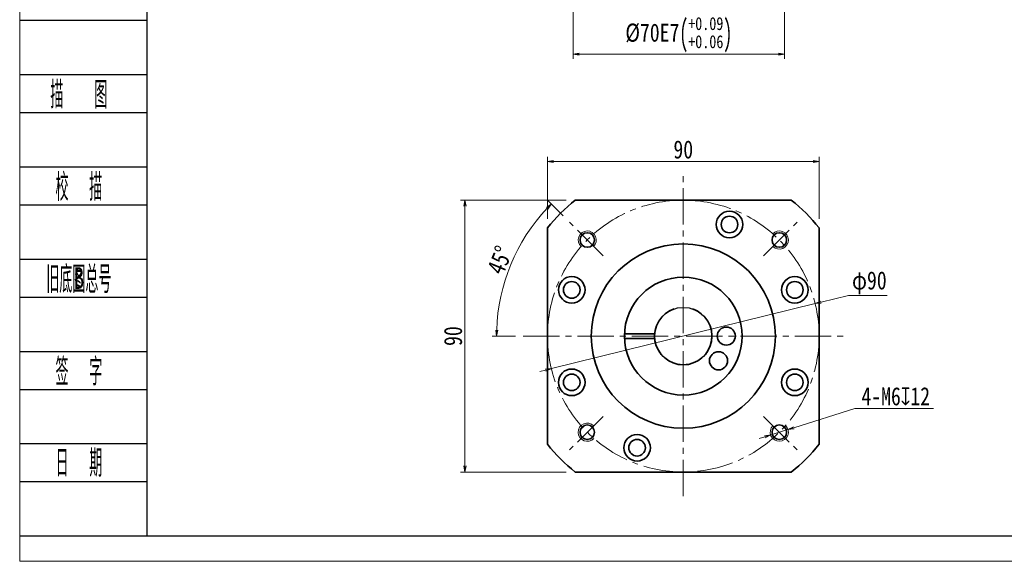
# Model space of a CAD drawing. Header units: millimetres. Extents: x -20 to 704, y 0 to 499.
# Tile 1 of 6: x -17 to 309, y 0 to 179. Entities that reach past the tile are written whole.
import ezdxf
from ezdxf.enums import TextEntityAlignment as Align

# ---------------------------------------------------------------- set-up
doc = ezdxf.new("R2010")
doc.units = ezdxf.units.MM
doc.linetypes.add('点画线', pattern=[18, 12, -2, 2, -2])
doc.layers.add('2细线层', color=4, linetype='Continuous')
doc.layers.add('6文字层', color=3, linetype='Continuous')
for name, color, linetype, lineweight in [('CDRAFT0', 7, 'Continuous', 35), ('EB0', 7, 'Continuous', 35), ('中心线层', 1, '点画线', 18), ('图框_外框线', 7, 'Continuous', 18), ('尺寸线层', 3, 'Continuous', 18), ('粗实线层_1', 7, 'Continuous', 35), ('细实线', 211, 'Continuous', 18)]:
    doc.layers.add(name, color=color, linetype=linetype, lineweight=lineweight)
doc.styles.add('PC_TEXTSTYLE', font='ISOCP.SHX', dxfattribs={"width": 0.707, "bigfont": 'GBCBIG.SHX'})
doc.styles.get("Standard").update_dxf_attribs({"font": 'SimSun.ttf'})
doc.styles.add('宋体', font='SimSun.ttf', dxfattribs={"width": 0.8})
doc.dimstyles.new('A水平标注$0', dxfattribs={"dimtxt": 3.5, "dimasz": 2, "dimexe": 1.5, "dimexo": 3, "dimgap": 1.1, "dimtad": 1, "dimtoh": 1, "dimdec": 4, "dimdsep": 46, "dimtxsty": '宋体', "dimblk": 'OPEN', "dimcen": 3, "dimclrd": 3, "dimclre": 3, "dimclrt": 6, "dimadec": 0, "dimazin": 0, "dimtm": 1e-09, "dimtfac": 1, "dimtdec": 4, "dimtix": 1, "dimtmove": 0, "dimatfit": 3, "dimldrblk": 'OPEN', "dimfxl": 0, "dimlwd": 13, "dimlwe": 13, "dimarcsym": 0})
doc.dimstyles.new('D直径标注φ25', dxfattribs={"dimtxt": 3.5, "dimasz": 2, "dimexe": 1, "dimexo": 3, "dimtad": 1, "dimtoh": 1, "dimdec": 1, "dimdsep": 46, "dimtxsty": '宋体', "dimblk": 'OPEN', "dimcen": 3, "dimclrd": 3, "dimclre": 3, "dimclrt": 130, "dimadec": 0, "dimazin": 0, "dimtm": 1e-09, "dimtfac": 1, "dimtdec": 1, "dimtmove": 0, "dimatfit": 0, "dimldrblk": 'OPEN', "dimfxl": 0, "dimlwd": 13, "dimlwe": 13, "dimarcsym": 0})
doc.dimstyles.new('螺孔(M8-7H)', dxfattribs={"dimtxt": 3.5, "dimasz": 2, "dimexe": 1.25, "dimexo": 3, "dimtad": 1, "dimtoh": 1, "dimdec": 4, "dimdsep": 46, "dimtxsty": '宋体', "dimblk": 'OPEN', "dimcen": 3, "dimclrd": 3, "dimclre": 3, "dimclrt": 2, "dimadec": 0, "dimazin": 0, "dimtm": 1e-09, "dimtfac": 1, "dimtdec": 4, "dimtmove": 0, "dimatfit": 3, "dimldrblk": 'OPEN', "dimfxl": 0, "dimlwd": 9, "dimlwe": 9, "dimarcsym": 0})

# ---------------------------------------------------------------- blocks, each defined once
blk = doc.blocks.new('_Open')
at = {"color": 0, "linetype": 'ByBlock', "lineweight": -2}
for p, q in [((-1, 0.17), (0, 0)), ((-1, -0.17), (0, 0)), ((0, 0), (-1, 0))]:
    blk.add_line(p, q, dxfattribs=at)
blk = doc.blocks.new('*D32')
at = {"layer": 'Defpoints', "color": 0, "transparency": 16777216}
for p in [(167.25, 119.56), (130.71, 29.56), (167.25, 29.56)]:
    blk.add_point(p, dxfattribs=at)
at = {"layer": '尺寸线层', "color": 3, "lineweight": 13, "transparency": 16777216}
for p, q in [((164.25, 119.56), (129.21, 119.56)), ((130.71, 117.56), (130.71, 31.56)), ((164.25, 29.56), (129.21, 29.56))]:
    blk.add_line(p, q, dxfattribs=at)
at = {"layer": '尺寸线层', "color": 3, "lineweight": 13, "transparency": 16777216, "xscale": 2, "yscale": 2, "zscale": 2}
for p, rotation in [((130.71, 119.56), 90), ((130.71, 29.56), 270)]:
    blk.add_blockref('_Open', p, dxfattribs=dict(at, rotation=rotation))
at = {"layer": '尺寸线层', "color": 6, "transparency": 16777216, "insert": (126.78, 74.56), "char_height": 6, "attachment_point": 5, "rotation": 90, "style": '宋体', "bg_fill": 3, "box_fill_scale": 1.1, "bg_fill_color": 257, "bg_fill_transparency": 0}
blk.add_mtext('90', dxfattribs=at)
blk = doc.blocks.new('*D33')
at = {"layer": 'Defpoints', "color": 0, "transparency": 16777216}
for p in [(165.34, 112.26), (176.47, 101.13), (150.41, 74.56), (254.87, 74.56)]:
    blk.add_point(p, dxfattribs=at)
at = {"layer": '尺寸线层', "color": 3, "lineweight": 13, "transparency": 16777216}
for p, q in [((163.22, 114.38), (158.24, 119.35)), ((147.41, 74.56), (139.69, 74.56))]:
    blk.add_line(p, q, dxfattribs=at)
blk.add_arc((203.04, 74.56), 61.86, 136.8526, 178.1474, dxfattribs=at)
at = {"layer": '尺寸线层', "color": 3, "lineweight": 13, "transparency": 16777216, "xscale": 2, "yscale": 2, "zscale": 2}
for p, rotation in [((159.31, 118.29), 45.92632355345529), ((141.19, 74.56), 269.0736764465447)]:
    blk.add_blockref('_Open', p, dxfattribs=dict(at, rotation=rotation))
at = {"layer": '尺寸线层', "color": 6, "transparency": 16777216, "insert": (142.29, 99.72), "char_height": 6, "attachment_point": 5, "rotation": 67.5, "style": '宋体', "bg_fill": 3, "box_fill_scale": 1.1, "bg_fill_color": 257, "bg_fill_transparency": 0}
blk.add_mtext('45%%d', dxfattribs=at)
at = {"layer": 'Defpoints', "color": 0, "transparency": 16777216}
blk.add_point((145.9, 98.23), dxfattribs=at)
blk = doc.blocks.new('*D34')
at = {"layer": 'Defpoints', "color": 0, "transparency": 16777216}
for p in [(246.74, 85.31), (159.35, 63.8)]:
    blk.add_point(p, dxfattribs=at)
at = {"layer": '尺寸线层', "color": 3, "lineweight": 13, "transparency": 16777216}
for p, q in [((159.35, 63.8), (246.74, 85.31)), ((257.83, 88.04), (248.68, 85.79)), ((270.55, 88.04), (257.83, 88.04)), ((157.41, 63.32), (155.47, 62.84))]:
    blk.add_line(p, q, dxfattribs=at)
at = {"layer": '尺寸线层', "color": 3, "lineweight": 13, "transparency": 16777216, "xscale": 2, "yscale": 2, "zscale": 2}
for p, rotation in [((246.74, 85.31), 193.832292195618), ((159.35, 63.8), 13.83229219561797)]:
    blk.add_blockref('_Open', p, dxfattribs=dict(at, rotation=rotation))
at = {"layer": '尺寸线层', "color": 130, "transparency": 16777216, "insert": (264.69, 92.18), "char_height": 6, "attachment_point": 5, "style": '宋体', "bg_fill": 3, "box_fill_scale": 1.1, "bg_fill_color": 257, "bg_fill_transparency": 0}
blk.add_mtext('φ90', dxfattribs=at)
blk = doc.blocks.new('*D35')
at = {"layer": 'Defpoints', "color": 0, "transparency": 16777216}
for p in [(248.04, 132.38), (158.04, 110.35), (248.04, 110.35)]:
    blk.add_point(p, dxfattribs=at)
at = {"layer": '尺寸线层', "color": 3, "lineweight": 13, "transparency": 16777216}
for p, q in [((158.04, 113.35), (158.04, 133.88)), ((248.04, 113.35), (248.04, 133.88)), ((160.04, 132.38), (246.04, 132.38))]:
    blk.add_line(p, q, dxfattribs=at)
at = {"layer": '尺寸线层', "color": 3, "lineweight": 13, "transparency": 16777216, "xscale": 2, "yscale": 2, "zscale": 2, "rotation": 180}
blk.add_blockref('_Open', (158.04, 132.38), dxfattribs=at)
at = {"layer": '尺寸线层', "color": 3, "lineweight": 13, "transparency": 16777216, "xscale": 2, "yscale": 2, "zscale": 2}
blk.add_blockref('_Open', (248.04, 132.38), dxfattribs=at)
at = {"layer": '尺寸线层', "color": 6, "transparency": 16777216, "insert": (203.04, 136.31), "char_height": 6, "attachment_point": 5, "style": '宋体', "bg_fill": 3, "box_fill_scale": 1.1, "bg_fill_color": 257, "bg_fill_transparency": 0}
blk.add_mtext('90', dxfattribs=at)
blk = doc.blocks.new('*D36')
at = {"color": 3, "lineweight": 9, "transparency": 16777216}
for p, q in [((259.85, 50.54), (239.64, 44.23)), ((286, 50.54), (259.85, 50.54)), ((232, 41.84), (237.73, 43.63)), ((230.09, 41.25), (228.18, 40.65))]:
    blk.add_line(p, q, dxfattribs=at)
at = {"layer": 'Defpoints', "color": 0, "transparency": 16777216}
for p in [(237.73, 43.63), (232, 41.84)]:
    blk.add_point(p, dxfattribs=at)
at = {"color": 3, "lineweight": 9, "transparency": 16777216, "xscale": 2, "yscale": 2, "zscale": 2}
for p, rotation in [((237.73, 43.63), 197.3390707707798), ((232, 41.84), 17.33907077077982)]:
    blk.add_blockref('_Open', p, dxfattribs=dict(at, rotation=rotation))
at = {"color": 2, "transparency": 16777216, "insert": (273.43, 54.6), "char_height": 6, "attachment_point": 5, "style": '宋体', "bg_fill": 3, "box_fill_scale": 1.1, "bg_fill_color": 257, "bg_fill_transparency": 0}
blk.add_mtext('4-M6{\\famgdt|b0|i0|c0|p0;x}{12}', dxfattribs=at)
blk = doc.blocks.new('*D38')
at = {"layer": 'Defpoints', "color": 0, "transparency": 16777216}
for p in [(166.54, 196.2), (236.54, 196.2), (236.54, 167.86)]:
    blk.add_point(p, dxfattribs=at)
at = {"layer": '尺寸线层', "color": 3, "lineweight": 13, "transparency": 16777216}
for p, q in [((166.54, 193.2), (166.54, 166.36)), ((236.54, 193.2), (236.54, 166.36)), ((168.54, 167.86), (234.54, 167.86))]:
    blk.add_line(p, q, dxfattribs=at)
at = {"layer": '尺寸线层', "color": 3, "lineweight": 13, "transparency": 16777216, "xscale": 2, "yscale": 2, "zscale": 2, "rotation": 180}
blk.add_blockref('_Open', (166.54, 167.86), dxfattribs=at)
at = {"layer": '尺寸线层', "color": 3, "lineweight": 13, "transparency": 16777216, "xscale": 2, "yscale": 2, "zscale": 2}
blk.add_blockref('_Open', (236.54, 167.86), dxfattribs=at)
at = {"layer": '尺寸线层', "color": 6, "transparency": 16777216, "insert": (201.54, 174.32), "char_height": 6, "attachment_point": 5, "style": '宋体'}
blk.add_mtext('{\\A1;{%%c70}{}{E7\\H0.7143x;{\\H2x;\\W0.5;(}\\S+0.09^ +0.06;{\\H2x;\\W0.5;)}}}', dxfattribs=at)

msp = doc.modelspace()

# ---------------------------------------------------------------- linework, layer by layer
msp.add_circle((203.04403, 74.55538), 9.5)
at = {"layer": '2细线层'}
for p, q in [((-16.82665, 179.12921), (25.24629, 179.12921)), ((-16.82665, 161.15823), (25.24629, 161.15823)), ((-16.82665, 148.57855), (25.24629, 148.57855)), ((-16.82665, 130.60757), (25.24629, 130.60757)), ((-16.82665, 118.02788), (25.24629, 118.02788)), ((-16.82665, 100.0569), (25.24629, 100.0569)), ((-16.82665, 87.47722), (25.24629, 87.47722)), ((-16.82665, 69.50624), (25.24629, 69.50624)), ((-16.82665, 56.92655), (25.24629, 56.92655)), ((-16.82665, 38.95557), (25.24629, 38.95557)), ((-16.82665, 26.37589), (25.24629, 26.37589)), ((-16.82665, 8.40491), (25.24629, 8.40491))]:
    msp.add_line(p, q, dxfattribs=at)
at = {"layer": 'CDRAFT0'}
for centre in [(218.35136, 111.51056), (166.08885, 89.86272), (239.99921, 89.86272), (166.08885, 59.24804), (239.99921, 59.24804), (187.73669, 37.6002)]:
    msp.add_circle(centre, 4.4, dxfattribs=at)
for start, end in [(128.4998296, 141.5000496), (38.4998296, 51.5000496), (218.4998296, 231.5000496), (308.4998296, 321.5000496)]:
    msp.add_arc((203.04403, 74.55538), 57.5, start, end, dxfattribs=at)
at = {"layer": 'EB0'}
for p, q in [((183.55845, 75.30538), (193.57368, 75.30538)), ((183.55845, 73.80538), (193.57368, 73.80538))]:
    msp.add_line(p, q, dxfattribs=at)
for centre, radius in [((203.04403, 74.55538), 19.5), ((217.29403, 74.55538), 3), ((214.71694, 66.38191), 3)]:
    msp.add_circle(centre, radius, dxfattribs=at)
msp.add_arc((203.04403, 74.55538), 9.5, 108.4103907, 71.5915198, dxfattribs=at)
at = {"layer": '中心线层'}
for p, q in [((176.46788, 101.13152), (165.34417, 112.25524)), ((229.62017, 47.97923), (240.74389, 36.85552))]:
    msp.add_line(p, q, dxfattribs=at)
at = {"layer": '图框_外框线', "color": 3}
msp.add_lwpolyline([(-16.77824, 0), (689.23397, 0), (689.23397, 499.2515), (-16.77824, 499.2515)], close=True, dxfattribs=at)
at = {"layer": '图框_外框线', "color": 3, "lineweight": 25}
msp.add_lwpolyline([(25.24629, 8.40491), (680.82907, 8.40491), (680.82907, 490.84659), (25.24629, 490.84659)], close=True, dxfattribs=at)
at = {"layer": '粗实线层_1'}
for points in [[(167.24963, 119.55538), (238.83858, 119.55538)], [(158.04403, 38.76098), (158.04403, 110.34993)], [(248.04403, 110.34978), (248.04403, 38.76083)], [(238.83843, 29.55538), (167.24947, 29.55538)]]:
    msp.add_lwpolyline(points, dxfattribs=at)
for centre, radius in [((218.35136, 111.51056), 2.75), ((171.22422, 106.37518), 2.4), ((203.04403, 74.55538), 30.5), ((166.08885, 89.86272), 2.75), ((239.99921, 89.86272), 2.75), ((166.08885, 59.24804), 2.75), ((239.99921, 59.24804), 2.75), ((234.86383, 42.73557), 2.4), ((187.73669, 37.6002), 2.75)]:
    msp.add_circle(centre, radius, dxfattribs=at)
at = {"layer": '细实线'}
for centre, start, end in [((171.22422, 106.37518), 315, 226.9102132), ((234.86383, 42.73557), 135, 46.9102132)]:
    msp.add_arc(centre, 3, start, end, dxfattribs=at)

# ---------------------------------------------------------------- texts
at = {"layer": '6文字层', "color": 3, "style": 'PC_TEXTSTYLE'}
for s, width, p in [('描   图', 0.6667, (2.78257, 154.86839)), ('校  描', 0.667, (2.78257, 124.31772)), ('旧底图总号', 0.667, (2.78257, 93.76706)), ('签  字', 0.667, (2.78257, 63.21639)), ('日  期', 0.667, (2.79378, 32.84509))]:
    msp.add_text(s, height=8.98549, dxfattribs=dict(at, width=width)).set_placement(p, align=Align.MIDDLE)
at = {"layer": '6文字层', "width": 0.707}
msp.add_text('B', height=7.18839, dxfattribs=at).set_placement((2.78257, 93.76706), align=Align.MIDDLE)

# ---------------------------------------------------------------- dimensions: what is measured, and where the dimension line sits
at = {"layer": '尺寸线层'}
dim = msp.add_linear_dim(base=(236.54122, 167.85701), p1=(166.54122, 196.19842), p2=(236.54122, 196.19842), text='{\\A1;{%%c<>}{}{E7\\H0.7143x;{\\H2x;\\W0.5;(}\\S+0.09^ +0.06;{\\H2x;\\W0.5;)}}}', dimstyle='A水平标注$0', override={"dimtxt": 6, "dimgap": 1, "dimdec": 1, "dimpost": '<>', "dimblk": 'Open', "dimtp": 0.09, "dimtm": -0.06, "dimtdec": 2, "dimtvp": 0.1, "dimtfill": 0, "dimtfillclr": 256, "dimtzin": 8}, dxfattribs=at)
dim.commit()
dim.dimension.update_dxf_attribs({"geometry": '*D38', "text_midpoint": (201.54122, 167.85701), "dimtype": 160})

# ---------------------------------------------------------------- next in the draw order: dimensions: what is measured, and where the dimension line sits
dim = msp.add_linear_dim(base=(130.71104, 29.55538), p1=(167.24963, 119.55538), p2=(167.24947, 29.55538), angle=270, dimstyle='A水平标注$0', override={"dimtxt": 6, "dimgap": 1, "dimdec": 1, "dimpost": '<>', "dimblk": 'Open', "dimtvp": 0.1, "dimtfill": 1, "dimtfillclr": 256}, dxfattribs=at)
dim.commit()
dim.dimension.update_dxf_attribs({"geometry": '*D32', "text_midpoint": (126.77808, 74.55538)})

# ---------------------------------------------------------------- next in the draw order: linework, layer by layer
at = {"layer": '中心线层'}
msp.add_line((176.46788, 47.97923), (165.34417, 36.85552), dxfattribs=at)
at = {"layer": '粗实线层_1'}
msp.add_circle((171.22422, 42.73557), 2.4, dxfattribs=at)
at = {"layer": '细实线'}
msp.add_arc((171.22422, 42.73557), 3, 45, 316.9102132, dxfattribs=at)

# ---------------------------------------------------------------- next in the draw order: dimensions: what is measured, and where the dimension line sits
at = {"layer": '尺寸线层'}
dim = msp.add_angular_dim_2l(base=(145.89693, 98.22648), line1=((176.46788, 101.13152), (165.34417, 112.25524)), line2=((150.41055, 74.55538), (254.86629, 74.55538)), dimstyle='A水平标注$0', override={"dimtxt": 6, "dimgap": 1, "dimdec": 1, "dimpost": '<>', "dimblk": 'Open', "dimtvp": 0.1, "dimtfill": 1, "dimtfillclr": 256}, dxfattribs=at)
dim.commit()
dim.dimension.update_dxf_attribs({"geometry": '*D33', "text_midpoint": (142.29431, 99.71873)})

# ---------------------------------------------------------------- next in the draw order: linework, layer by layer
at = {"layer": '中心线层'}
for p, q in [((203.04403, 21.55538), (203.04403, 127.55538)), ((229.62017, 101.13152), (240.74389, 112.25524)), ((150.04403, 74.55538), (256.04403, 74.55538))]:
    msp.add_line(p, q, dxfattribs=at)
msp.add_circle((203.04403, 74.55538), 45, dxfattribs=at)
at = {"layer": '粗实线层_1'}
msp.add_circle((234.86383, 106.37518), 2.4, dxfattribs=at)
at = {"layer": '细实线'}
msp.add_arc((234.86383, 106.37518), 3, 225, 136.9102132, dxfattribs=at)

# ---------------------------------------------------------------- next in the draw order: dimensions: what is measured, and where the dimension line sits
dim = msp.add_diameter_dim_2p(p1=(232.00016, 41.8415), p2=(237.72751, 43.62965), text='4-M<>{\\famgdt|b0|i0|c0|p0;x}{12}', dimstyle='螺孔(M8-7H)', override={"dimtxt": 6, "dimgap": 1, "dimtad": 1, "dimtih": 0, "dimtoh": 1, "dimdec": 4, "dimlfac": 1, "dimpost": '<>', "dimcen": 0, "dimse1": 0, "dimse2": 0, "dimsd1": 0, "dimsd2": 0, "dimtix": 0, "dimtofl": 1, "dimatfit": 3, "dimtvp": 0.1})
dim.commit()
dim.dimension.update_dxf_attribs({"geometry": '*D36', "text_midpoint": (273.42579, 50.53789), "dimtype": 163})
at = {"layer": '尺寸线层'}
dim = msp.add_linear_dim(base=(248.04403, 132.37698), p1=(158.04403, 110.34993), p2=(248.04403, 110.34978), dimstyle='A水平标注$0', override={"dimtxt": 6, "dimgap": 1, "dimdec": 1, "dimpost": '<>', "dimblk": 'Open', "dimtvp": 0.1, "dimtfill": 1, "dimtfillclr": 256}, dxfattribs=at)
dim.commit()
dim.dimension.update_dxf_attribs({"geometry": '*D35', "text_midpoint": (203.04403, 136.30994)})
dim = msp.add_diameter_dim_2p(p1=(159.34904, 63.79675), p2=(246.73901, 85.31401), dimstyle='D直径标注φ25', override={"dimtxt": 6, "dimgap": 1, "dimpost": 'φ<>'}, dxfattribs=at)
dim.commit()
dim.dimension.update_dxf_attribs({"geometry": '*D34', "text_midpoint": (257.83058, 88.04499), "dimtype": 163})

doc.saveas('drawing.dxf')
